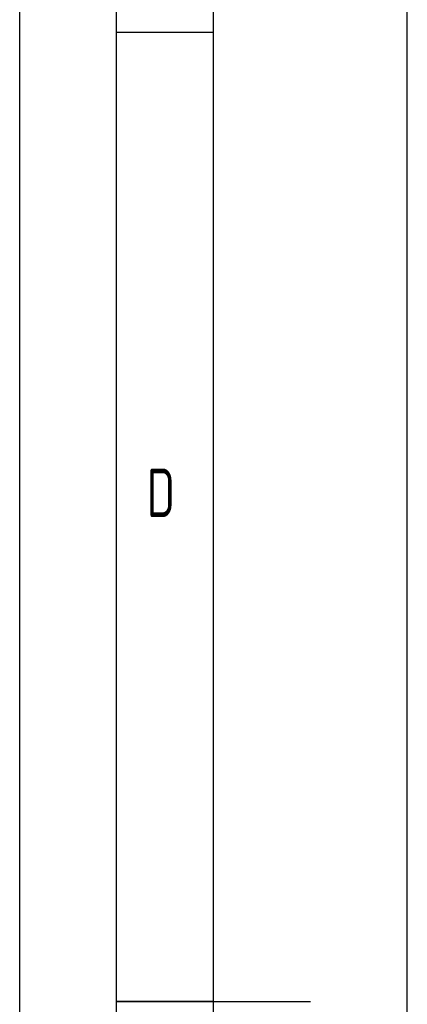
# Model space of a CAD drawing. Header units: millimetres. Extents: x 0 to 5940, y 0 to 4200.
# Tile 16 of 47: x 0 to 200, y 2099 to 2607. Entities that reach past the tile are written whole.
import ezdxf

# ---------------------------------------------------------------- set-up
doc = ezdxf.new("R2010")
doc.units = ezdxf.units.MM
doc.header["$LTSCALE"] = 50
doc.layers.get('0').update_dxf_attribs({"linetype": 'CONTINUOUS'})
doc.layers.add('KSB-BLATTRAND', color=2, linetype='CONTINUOUS')
doc.styles.get("Standard").update_dxf_attribs({"font": 'ISOCP.SHX'})

# ---------------------------------------------------------------- blocks, each defined once
blk = doc.blocks.new('Rahmen_A2')
at = {"color": 1, "ltscale": 150}
for p, q in [((0, 0), (0, 420)), ((10, 10), (10, 410)), ((20, 10), (20, 297))]:
    blk.add_line(p, q, dxfattribs=at)
at = {"layer": 'KSB-BLATTRAND'}
for p, q in [((5, 5), (5, 415)), ((10, 260), (5, 260)), ((10, 210), (5, 210)), ((5, 210), (15, 210))]:
    blk.add_line(p, q, dxfattribs=at)
at = {"layer": 'KSB-BLATTRAND', "width": 0.75}
blk.add_text('D', height=2.5, dxfattribs=at).set_placement((6.5625, 235))

msp = doc.modelspace()

# ---------------------------------------------------------------- block references
at = {"layer": 'KSB-BLATTRAND', "xscale": 10, "yscale": 10, "zscale": 10}
msp.add_blockref('Rahmen_A2', (0, 0), dxfattribs=at)

doc.saveas('drawing.dxf')
